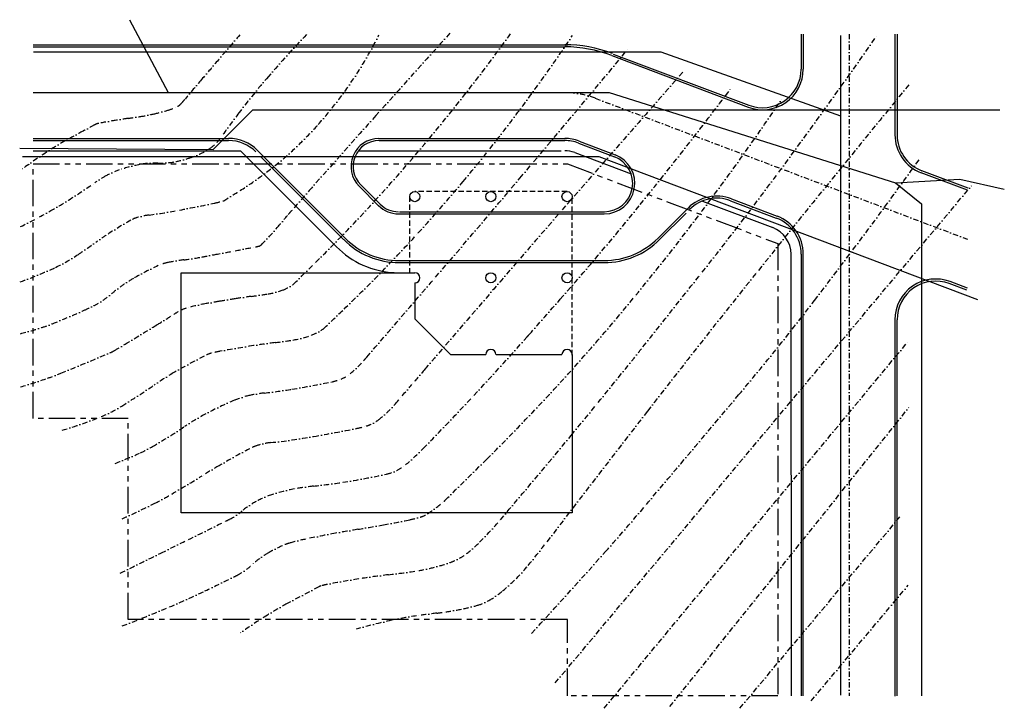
# Model space of a CAD drawing. Header units: inches. Extents: x 110 to 4754, y 95 to 3342.
import ezdxf

# ---------------------------------------------------------------- set-up
doc = ezdxf.new("R2010")
doc.units = ezdxf.units.IN
doc.header["$LTSCALE"] = 100
doc.header["$MEASUREMENT"] = 0
for name, pattern in [('DASHDOT2', [0.5, 0.25, -0.125, 0, -0.125]), ('HIDDEN', [0.375, 0.25, -0.125]), ('PHANTOM', [2.5, 1.25, -0.25, 0.25, -0.25, 0.25, -0.25])]:
    doc.linetypes.add(name, pattern=pattern)
for name, color, linetype in [('Building Footprint', 4, 'Continuous'), ('Building Overhang', 4, 'HIDDEN'), ('Cable', 190, 'CABLE_TV_LINE'), ('Contours', 3, 'DASHDOT2'), ('Curbs', 40, 'Continuous'), ('Gas', 1, 'GAS_LINE'), ('Proplines', 1, 'PHANTOM'), ('Road Center', 7, 'DASHDOT2'), ('Sidewalk', 254, 'Continuous'), ('Storm', 1, 'sTORM_LINE'), ('Water', 5, 'WATER_LINE')]:
    doc.layers.add(name, color=color, linetype=linetype)
doc.linetypes.add('CABLE_TV_LINE', pattern='A,0.5,-0.3,["CABLE",Standard,S=0.1,R=0,X=-0.25,Y=-0.05],-0.3', length=1.1)
doc.linetypes.add('GAS_LINE', pattern='A,0.5,-0.2,["GAS",Standard,S=0.1,R=0,X=-0.1,Y=-0.05],-0.25', length=0.95)
doc.linetypes.add('sTORM_LINE', pattern='A,0.5,-0.3,["STORM",Standard,S=0.1,R=0,X=-0.25,Y=-0.05],-0.3', length=1.1)
doc.linetypes.add('WATER_LINE', pattern='A,0.5,-0.3,["WATER",Standard,S=0.1,R=0,X=-0.25,Y=-0.05],-0.3', length=1.1)

msp = doc.modelspace()

# ---------------------------------------------------------------- linework, layer by layer
at = {"layer": 'Building Footprint'}
for p, q in [((871.6, 1016.6), (871.6, 2149.2)), ((871.6, 2149.2), (1973.4, 2149.2)), ((1973.4, 2101.2), (1973.4, 1931.7)), ((1973.4, 1931.7), (2142.1, 1763.1)), ((2142.1, 1763.1), (2308.6, 1763.1)), ((2356.6, 1763.1), (2667.8, 1763.1)), ((2715.6, 1763.1), (2715.8, 1016.6)), ((2715.8, 1016.6), (871.6, 1016.6))]:
    msp.add_line(p, q, dxfattribs=at)
for centre in [(1973.4, 2507.8), (2332.5, 2507.8), (2691.7, 2507.8), (2332.5, 2125.3), (2691.7, 2125.3)]:
    msp.add_circle(centre, 23.9, dxfattribs=at)
for centre, radius, start, end in [((1973.3, 2125.2), 24, 270.4011, 89.5989), ((2332.5, 1763.1), 23.9, 0.0054, 179.9946), ((2691.7, 1763.1), 23.9, 0.0054, 179.9946)]:
    msp.add_arc(centre, radius, start, end, dxfattribs=at)
at = {"layer": 'Building Overhang'}
for p, q in [((1949.4, 2507.8), (1949.4, 2149.2)), ((2691.7, 2531.7), (1973.5, 2531.7)), ((2715.8, 1760.6), (2715.6, 2507.8))]:
    msp.add_line(p, q, dxfattribs=at)
at = {"layer": 'Cable'}
for p, q in [((123.3, 2696.9), (2841.9, 2696.9)), ((2841.9, 2696.9), (4627.8, 2022.2))]:
    msp.add_line(p, q, dxfattribs=at)
at = {"layer": 'Contours'}
for points in [[(112.4, 2106.2, 0.026737), (279.7, 2174.3, 0.039066), (387.1, 2235.6, 0.005209), (474.2, 2296, -0.010197), (518.9, 2326.4, -0.014754), (634, 2396.4, -0.05893), (665.1, 2409.6, -0.037943), (720.3, 2421.1, 0.014671), (864.1, 2444.2, 0.004278), (1030.1, 2477.4, 0.017645), (1069.9, 2487.2, 0.069096), (1072.7, 2488.5, 0.002277), (1150.8, 2537.1, 0.070439), (1518.3, 2848.1, 0.066369), (1804.8, 3270.9)], [(114.6, 1610.2, 0.007657), (241.7, 1651.4, 0.015139), (304.9, 1675.1, 0.002997), (538.6, 1772.4, 0.034435), (558.3, 1782.4, 0.001895), (607.4, 1812, 0.000614), (758.8, 1904.2, 0.001675), (824.9, 1944.9, -0.003336), (858.1, 1965.2, -0.0651), (894.9, 1981.3, -0.02672), (989.9, 2003.4, -0.002204), (1051, 2013.9, -0.001769), (1127.1, 2026.4, -0.007129), (1202.6, 2037.4, 0.006797), (1281.8, 2048.9, 0.050107), (1352.6, 2067.6, 0.069827), (1398.9, 2092.7, 0.034794), (1401.9, 2095.2, 0.000914), (1505.9, 2197.7, 0.021391), (1976.3, 2704.3, 0.02018), (2428.6, 3280.7)], [(114.6, 1861.6, 0.011684), (213.5, 1889.9, 0.021874), (265.3, 1908.6, 0.005558), (414.8, 1972, 0.017985), (460.1, 1993.7, 0.053737), (544.7, 2050.5, -0.043983), (646.6, 2121.9, -0.022576), (763.3, 2182.3, -0.059975), (810.4, 2197.6, -0.015976), (885.1, 2209.7, 0.014168), (969.3, 2223.1, 0.000089), (1031.6, 2234.8, 0.000059), (1126.8, 2252.7, 0.000852), (1222, 2270.9, 0.005423), (1236.9, 2273.9, 0.144464), (1250.5, 2281.3, 0.020012), (1324.8, 2361.7, 0.002195), (1374.7, 2420.9, -0.00595), (1393.3, 2442.6, -0.000521), (1394.2, 2443.6, -0.000005), (1487.4, 2549.4, -0.001829), (1790.5, 2890.6, -0.001601), (2139.3, 3278.1)], [(114.6, 2366.2, 0.009637), (252.3, 2439, 0.014532), (341.1, 2491.6, 0.009917), (464.7, 2573.1, -0.023668), (517.4, 2605.9, -0.046101), (580.3, 2633.7, -0.031884), (676.1, 2659.2, -0.058849), (762.6, 2666.1, 0.060706), (846.4, 2673.1, 0.024915), (910.4, 2689.7, 0.03191), (958.6, 2708.2, 0.039997), (1009.4, 2736.7, 0.058344), (1039.8, 2762.7, 0.033586), (1063.2, 2791.7, -0.009068), (1144.3, 2902.9, -0.0162), (1283.1, 3074.3, -0.013348), (1463.6, 3272.1)], [(115.8, 2633.2, -0.013489), (236.1, 2716.9, -0.019071), (324.9, 2770.4, -0.000173), (409.8, 2817.2, -0.001712), (418.4, 2821.9, -0.003612), (463, 2845.6, -0.018483), (471.9, 2849.9, -0.054289), (483.3, 2853.4, -0.007593), (566.6, 2868.2, -0.004197), (621.2, 2876.6, 0.004091), (677.3, 2885.2, 0.01528), (744.1, 2898.1, 0.015519), (808.9, 2914.9, 0.046074), (854.1, 2932.7, 0.097582), (872.3, 2946.9, 0.002956), (890.3, 2967.9, -0.000679), (968.3, 3059.9, -0.000612), (1047.6, 3152.9, -0.000482), (1148.6, 3270.9)], [(310.8, 1406.2, 0.023916), (494.9, 1470.7, 0.042946), (591.8, 1520.1, 0.010211), (744.4, 1619.4, -0.017391), (834.8, 1676.4, -0.012276), (979.8, 1756.2, -0.055066), (1014.3, 1769.6, -0.02044), (1054.9, 1778.5, -0.005309), (1212.8, 1805.1, -0.007518), (1314.9, 1819.5, 0.009121), (1399.1, 1831.7, 0.046334), (1486.4, 1854.5, 0.068585), (1540.4, 1882.9, 0.034827), (1543.1, 1885.1, 0.000909), (1639.9, 1977.6, 0.027769), (2201.1, 2578.6, 0.026515), (2717.1, 3267.9)], [(1151.6, 451.1, -0.011468), (1278.7, 534.6, -0.016137), (1372.1, 588.9, -0.003274), (1520.9, 667.8, -0.047251), (1531.8, 672.2, -0.027179), (1561, 679.3, -0.005403), (1709.6, 705.2, -0.011363), (1849.1, 724.8, 0.011063), (1992.3, 744.7, 0.044393), (2139.6, 782.2, 0.077209), (2216.9, 823.7, 0.034775), (2279.1, 877.8, 0.019788), (2377.2, 984, 0.004011), (2711.1, 1381.9, 0.004159), (3026.9, 1770.9, 0.000715), (3049.6, 1799.4, 0.000058), (3328.4, 2150.9, 0.008538), (3689.7, 2622.7, 0.006373), (4154.6, 3269.1)], [(560.3, 1249.2, 0.01246), (679.8, 1299.8, 0.025529), (736.1, 1328.9, 0.015058), (888.3, 1423.8, -0.023901), (985.3, 1481.9, -0.023181), (1123.8, 1548.1, -0.047245), (1195.8, 1570.7, -0.025674), (1265, 1581.8, 0.013835), (1393.8, 1599.4, 0.010452), (1583.1, 1634.6, 0.044641), (1626.3, 1647.7, 0.074836), (1668.2, 1672.5, 0.041143), (1731.9, 1733.6, 0.003335), (1746.7, 1750.5, 0.000151), (2071.3, 2127.7, 0.002298), (2469.3, 2595, 0.001786), (2976.4, 3200.2)], [(593.1, 988.2, 0.009584), (748.1, 1061.9, 0.018192), (827.4, 1105.2, 0.002587), (970.9, 1191.4, -0.004644), (1050.9, 1239.1, -0.009825), (1194.5, 1319, -0.042174), (1229.8, 1334.1, -0.05304), (1293.3, 1347.9, 0.016783), (1496.3, 1376.7, 0.005144), (1699.3, 1414.7, 0.022769), (1744.6, 1425.9, 0.091429), (1801.8, 1454.9, 0.052932), (1881.9, 1530.6, 0.000621), (1959.9, 1621.8, -0.000785), (2021.6, 1694.1, -0.000024), (2028, 1701.5, -0.000001), (2233.1, 1940.7, -0.001892), (2685.1, 2463.8, -0.001561), (3237.2, 3094)], [(1697.3, 468.4, -0.014174), (1863.7, 510, -0.020204), (1982.3, 531.1, -0.002254), (2077.5, 543.6, 0.005106), (2119.4, 549.4, 0.014513), (2203.6, 564.4, 0.018339), (2269.3, 580.6, 0.06029), (2322.9, 603.2, 0.044223), (2387.9, 648.4, 0.022334), (2452.1, 707.1, 0.023562), (2507.6, 768.1, 0.009568), (2590.5, 872.3, -0.00162), (3070.3, 1495.4, -0.003974), (3582.4, 2145.4, -0.00287), (4303.6, 3035.4)], [(584.9, 732.9, 0.000108), (776.8, 827.1, 0.000161), (905.8, 890.6, 0.000013), (1081.7, 977.2, 0.000122), (1100.4, 986.4, 0.062297), (1159.6, 1025.4, -0.0547), (1226.3, 1070.7, -0.043044), (1302.2, 1103, -0.033261), (1405.6, 1129.4, -0.019255), (1495.6, 1142.5, 0.012567), (1633.6, 1160.7, 0.01456), (1840.4, 1199.5, 0.059792), (1888.9, 1216.4, 0.060207), (1929.3, 1242.5, 0.025282), (2013.1, 1319.7, 0.006572), (2252, 1569.8, 0.006091), (2502.8, 1846.1, 0.000658), (2514.3, 1859.1, 0.000052), (2659.8, 2024.2, 0.01034), (3037.2, 2471.1, 0.008761), (3462.3, 3015.1)], [(593.6, 483.2, 0.009276), (816.7, 572.8, 0.012175), (983.6, 648.2, 0.000836), (1123.7, 716, 0.008748), (1136.9, 722.7, 0.064398), (1206, 771.6, -0.057012), (1283.1, 827.9, -0.021416), (1348.3, 861.3, -0.040203), (1384.9, 874.7, -0.015155), (1458.4, 892.7, -0.007927), (1600.3, 920.6, -0.002425), (1704.9, 938.9, 0.002103), (1825.6, 959.9, 0.007682), (1949.9, 984.1, 0.01861), (2000.6, 996.7, 0.076593), (2034.3, 1012.4, 0.029676), (2110.4, 1069.9, 0.018113), (2117.5, 1076.4, 0.000632), (2312.8, 1269.6, 0.025757), (3016.5, 2043.4, 0.023368), (3704.8, 2968.2)], [(2524.6, 448.2, 0.003702), (2872.7, 833.7, 0.006525), (3065.8, 1056.4, 0.000247), (3227.8, 1248.5, 0.000147), (3500.6, 1572.6, 0.011295), (3858.4, 2017.9, 0.007731), (4356.1, 2687.9)]]:
    msp.add_lwpolyline(points, format="xyb", dxfattribs=at)
for points in [[(2635.6, 214.6), (4598.9, 2559.4)], [(2866.6, 94.9), (4303.8, 1829.4)], [(3176.6, 103.4), (4303.8, 1514.1)], [(3506.4, 94.9), (4265.9, 1003.1)], [(3842.3, 129.9), (4300.9, 675.9)]]:
    msp.add_lwpolyline(points, dxfattribs=at)
at = {"layer": 'Curbs'}
for p, q in [((3795.8, 3274.7), (3795.6, 3109)), ((3805.8, 3274.7), (3805.6, 3109)), ((4237.8, 3274.7), (4237.8, 2799.9)), ((4247.8, 3274.7), (4247.8, 2800.1)), ((173.8, 3224.1), (2695.1, 3224.1)), ((173.8, 3214.1), (2680.9, 3214.1)), ((2902.1, 3173.5), (3545.6, 2929.6)), ((2909.3, 3178.9), (3549.3, 2938.9)), ((173.8, 2782.2), (1095.4, 2782.2)), ((173.8, 2772.2), (1095.4, 2772.2)), ((1804.8, 2782.2), (2680.5, 2782.2)), ((1804.9, 2772.2), (2680.5, 2772.2)), ((2744.9, 2760.4), (2915.4, 2695.7)), ((2748.6, 2769.7), (2918.2, 2705.3)), ((1231.2, 2726), (1645.4, 2311.9)), ((1246.3, 2696.9), (1638.2, 2304.9)), ((4579.8, 2537.9), (4361.8, 2620.4)), ((4583.3, 2547.2), (4364.6, 2630)), ((1711.5, 2556.9), (1803.1, 2465.2)), ((1718.7, 2564.1), (1810.3, 2472.4)), ((3463.1, 2488.2), (3678.3, 2406.7)), ((3466.5, 2497.8), (3681.9, 2416)), ((1896.5, 2426.6), (2867.1, 2426.7)), ((1901.3, 2436.7), (2867.9, 2436.7)), ((3120.7, 2312.2), (3262.6, 2454)), ((3128, 2304.9), (3253, 2430)), ((3795.6, 2236.7), (3795.8, 154.1)), ((3805.8, 154.1), (3805.8, 2236.5)), ((1899.9, 2196.6), (2866.4, 2196.6)), ((1900, 2206.6), (2866.2, 2206.7)), ((4576.3, 2066.6), (4494.3, 2097.6)), ((4579.8, 2075.9), (4497.7, 2106.9)), ((4237.8, 1927.3), (4237.8, 151.6)), ((4247.8, 154.1), (4247.8, 1927.4))]:
    msp.add_line(p, q, dxfattribs=at)
for centre, radius, start, end in [((2680.9, 2590.1), 634, 69.2412, 90), ((2680.9, 2590.1), 624, 69.2412, 90), ((3613.6, 3109.2), 192, 249.2412, 359.9423), ((3613.6, 3109.2), 182, 249.2412, 359.9423), ((4429.8, 2799.9), 192, 180, 249.2713), ((4429.8, 2799.9), 182, 180, 249.2713), ((1095.4, 2590.2), 192, 45.0116, 90), ((1095.4, 2590.2), 182, 45.0116, 90), ((1804.8, 2650.2), 132, 90, 225), ((1804.8, 2650.2), 122, 90, 225), ((2680.5, 2590.2), 192, 69.2108, 90), ((2680.5, 2590.2), 182, 69.2108, 90), ((2867.1, 2570.7), 144, 270.0099, 69.2108), ((2867.1, 2570.7), 134, 270.0099, 69.2108), ((3398.4, 2318.3), 192, 69.2198, 135), ((1896.5, 2558.6), 132, 225, 270.0099), ((1896.5, 2558.6), 122, 225, 270.0099), ((3398.4, 2318.3), 182, 69.2198, 135), ((3613.8, 2236.5), 192, 0, 69.2198), ((3613.8, 2236.5), 182, 0, 69.2198), ((1899.9, 2566.6), 370, 225, 270), ((1899.9, 2566.6), 360, 225.0116, 270.0099), ((2866.2, 2566.7), 360, 270.0099, 315), ((2866.4, 2566.6), 370, 270, 315), ((4429.8, 1927.3), 192, 69.291, 180), ((4429.8, 1927.3), 182, 69.291, 180)]:
    msp.add_arc(centre, radius, start, end, dxfattribs=at)
at = {"layer": 'Gas'}
for p, q in [((1023.6, 2729.6), (1210.4, 2916.4)), ((1210.4, 2916.4), (4732.9, 2916.4)), ((110.4, 2735.6), (1023.6, 2729.6))]:
    msp.add_line(p, q, dxfattribs=at)
at = {"layer": 'Proplines'}
for p, q in [((173.8, 1462.2), (173.8, 2662.2)), ((173.8, 2662.2), (2693.8, 2662.2)), ((2693.8, 2662.2), (3685.8, 2286.2)), ((3685.8, 2286.2), (3685.8, 154.1)), ((622.4, 1462.2), (173.8, 1462.2)), ((622.4, 514.1), (622.4, 1462.2)), ((2693.6, 514.1), (622.4, 514.1)), ((2693.6, 154.1), (2693.6, 514.1)), ((3685.8, 154.1), (2693.6, 154.1))]:
    msp.add_line(p, q, dxfattribs=at)
at = {"layer": 'Road Center'}
for p, q in [((4021.8, 3274.7), (4021.8, 154.1)), ((173.8, 2998.2), (2680.5, 2998.2)), ((2825, 2971.8), (4579.8, 2306.9))]:
    msp.add_line(p, q, dxfattribs=at)
msp.add_arc((2680.5, 2590.2), 408, 69.2487, 90, dxfattribs=at)
at = {"layer": 'Sidewalk'}
for p, q in [((173.8, 2724.2), (1151.1, 2724.2)), ((1151.1, 2724.2), (1606.8, 2268.5)), ((1707.9, 2724.2), (2664.3, 2724.2)), ((2727.9, 2715.4), (2994.4, 2614.6)), ((3331, 2487), (3661.3, 2361.9)), ((3747.6, 2236.7), (3747.8, 154.1))]:
    msp.add_line(p, q, dxfattribs=at)
for centre, radius, start, end in [((2680.5, 2590.2), 134, 69.2108, 90), ((3613.8, 2236.5), 134, 0, 69.2198), ((1899.9, 2566.6), 418, 225, 266.7637)]:
    msp.add_arc(centre, radius, start, end, dxfattribs=at)
at = {"layer": 'Storm'}
for p, q in [((628.3, 3342.2), (809.9, 2998.2)), ((173.8, 2998.2), (2889.6, 2998.2)), ((2889.6, 2998.2), (4240.6, 2572.9)), ((4240.6, 2572.9), (4543.3, 2590.9)), ((4240.6, 2572.9), (4363.6, 2474.6)), ((4543.3, 2590.9), (4753.6, 2543.1)), ((4363.6, 2474.6), (4363.3, 154.2))]:
    msp.add_line(p, q, dxfattribs=at)
at = {"layer": 'Water'}
for p, q in [((3980.9, 3267.7), (3980.9, 157.2)), ((176.3, 3191.2), (3134.6, 3191.2)), ((3134.6, 3191.2), (3980.9, 2888.6))]:
    msp.add_line(p, q, dxfattribs=at)

doc.saveas('drawing.dxf')
